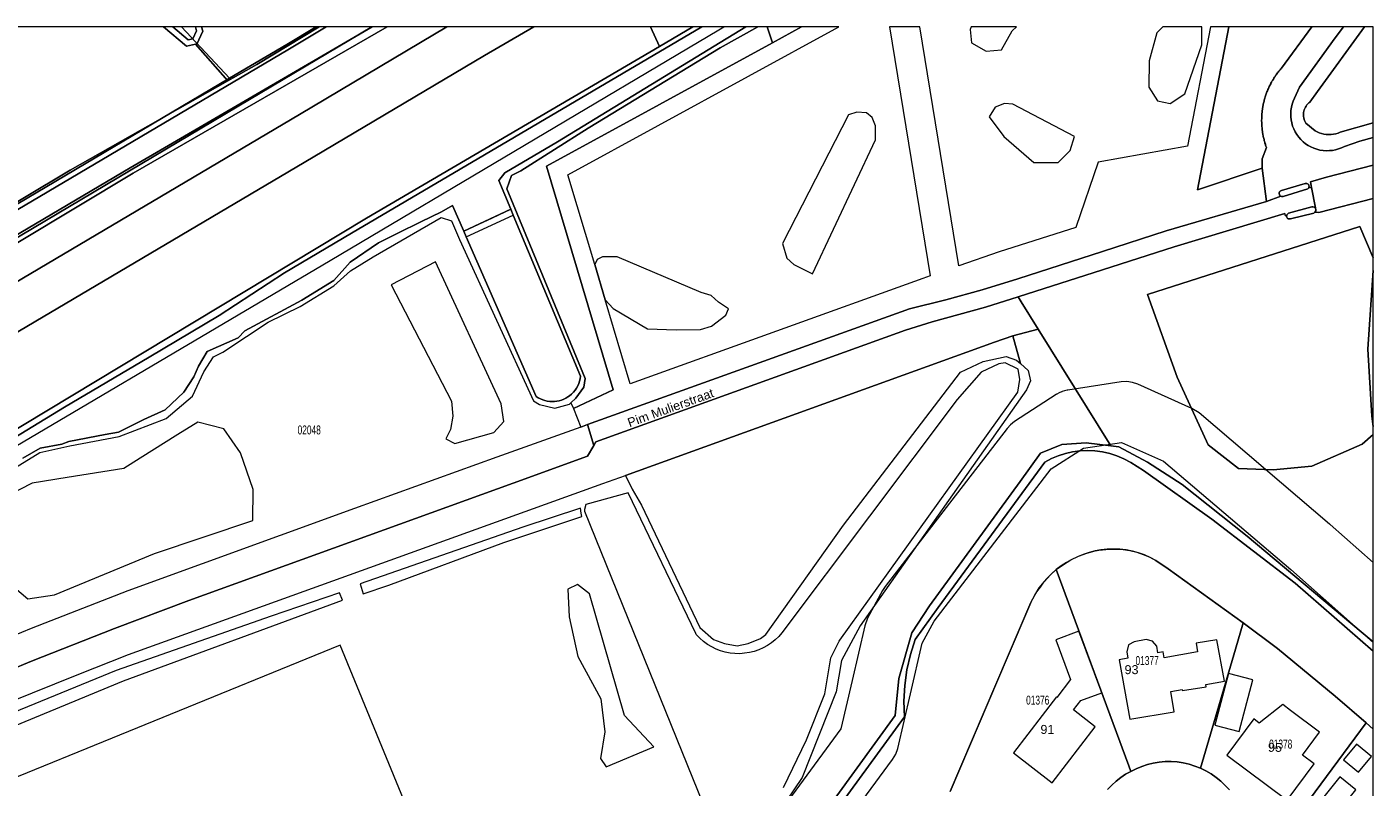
# Model space of a CAD drawing. Header units: metres. Extents: x 172328 to 173045, y 561852 to 562403.
# Tile 18 of 18: x 172820 to 173045, y 562275 to 562403. Entities that reach past the tile are written whole.
import ezdxf
from ezdxf.enums import TextEntityAlignment as Align

# ---------------------------------------------------------------- set-up
doc = ezdxf.new("R2010")
doc.units = ezdxf.units.M
doc.header["$MEASUREMENT"] = 0
for name, color, linetype, lineweight in [('BGT_BTD_bos', 7, 'Continuous', 0), ('BGT_BTD_grasland_agrarisch', 7, 'Continuous', 0), ('BGT_BTD_groenvoorziening', 7, 'Continuous', 0), ('BGT_FTG_functioneelgebied', 7, 'Continuous', 0), ('BGT_NAR_huisnummers', 7, 'Continuous', 0), ('BGT_OBD_brug', 7, 'Continuous', 0), ('BGT_ORL_straatnamen', 7, 'Continuous', 0), ('BGT_OWG_berm', 7, 'Continuous', 0), ('BGT_OWG_verkeerseiland', 7, 'Continuous', 0), ('BGT_OWT_oever_slootkant', 7, 'Continuous', 0), ('BGT_PND_pand', 7, 'Continuous', 0), ('BGT_SHD_walbescherming', 7, 'Continuous', 0), ('BGT_WGD_fietspad', 7, 'Continuous', 0), ('BGT_WGD_rijbaan', 7, 'Continuous', 0), ('BGT_WGD_voetpad', 7, 'Continuous', 0), ('BGT_WTD_waterloop', 7, 'Continuous', 0), ('Lki_G01_perceelgrens', 7, 'Continuous', 0), ('Lki_Z01_perceelnummer', 7, 'Continuous', 0)]:
    doc.layers.add(name, color=color, linetype=linetype, lineweight=lineweight)
doc.styles.add('Style-arial', font='arial.shx')

msp = doc.modelspace()

# ---------------------------------------------------------------- linework, layer by layer
at = {"layer": 'BGT_BTD_bos', "color": 7, "linetype": 'Continuous', "lineweight": 0, "flags": 128}
msp.add_lwpolyline([(172916.98, 562278.74), (172924.95, 562282.1), (172922.5, 562284.73), (172920.05, 562287.35), (172914.18, 562307.71), (172912.19, 562309.24), (172910.59, 562308.45), (172910.82, 562303.83), (172912.24, 562297.21), (172916.12, 562290.09), (172916.75, 562284.61), (172916.06, 562280.11), (172916.98, 562278.74)], close=True, dxfattribs=at)
at = {"layer": 'BGT_BTD_grasland_agrarisch', "color": 7, "linetype": 'Continuous', "lineweight": 0, "flags": 128}
msp.add_lwpolyline([(172765.6, 562341.64), (172827.33, 562378.53), (172853.69, 562393.49), (172848.29, 562399.61), (172846.76, 562399.31), (172842.96, 562402.52), (172679.02, 562402.52)], dxfattribs=at)
msp.add_lwpolyline([(172868.98, 562402.52), (172849.3, 562402.52), (172849.5, 562401.81), (172848.51, 562399.65), (172848.29, 562399.61), (172853.69, 562393.49), (172858.52, 562396.22), (172868.98, 562402.52)], close=True, dxfattribs=at)
at = {"layer": 'BGT_BTD_groenvoorziening', "color": 7, "linetype": 'Continuous', "lineweight": 0, "flags": 128}
for points in [[(172943.94, 562402.52), (172942.35, 562402.52), (172936.05, 562399.02), (172913.97, 562385.6), (172902.69, 562378.44), (172901.18, 562377.68), (172900.39, 562375.41), (172912.7, 562345.62), (172913.5, 562343.69), (172913.26, 562342.24), (172911.92, 562340.39), (172911.08, 562339.64), (172911.54, 562338.7), (172918.18, 562341.8), (172907.02, 562379.23), (172944.82, 562399.88), (172943.94, 562402.52)], [(173021.17, 562402.52), (173018.1, 562402.52), (173014.27, 562382.59), (172999.32, 562379.87), (172995.57, 562368.97), (172982.73, 562364.88), (172975.97, 562362.53), (172969.45, 562402.52), (172964.38, 562402.52), (172971.18, 562360.86), (172969.99, 562360.44), (172921.02, 562342.82), (172916.82, 562356.89), (172915.07, 562362.76), (172910.6, 562377.76), (172955.93, 562402.52), (172949.65, 562402.52), (172944.82, 562399.88), (172907.02, 562379.23), (172918.18, 562341.8), (172911.54, 562338.7), (172912.75, 562335.58), (172913.88, 562335.99), (172967.72, 562355.35), (172973.82, 562356.86), (172979.87, 562358.53), (172985.88, 562360.37), (173000, 562364.94), (173010.65, 562368.4), (173027.47, 562373.33), (173026.75, 562378.92), (173015.93, 562375.25), (173021.17, 562402.52)], [(172949.65, 562402.52), (172943.94, 562402.52), (172944.82, 562399.88), (172949.65, 562402.52)], [(172985.64, 562402.52), (172978.03, 562402.52), (172977.9, 562402.08), (172978.11, 562399.84), (172980.56, 562398.46), (172983.12, 562398.67), (172984.93, 562401.87), (172985.64, 562402.52)], [(173016.66, 562402.52), (173010.12, 562402.52), (173009.1, 562401.55), (173007.82, 562396.86), (173007.8, 562392.42), (173009.2, 562390.15), (173011.33, 562389.73), (173013.78, 562391.32), (173016.66, 562399.52), (173016.66, 562402.52)], [(173035.03, 562402.52), (173021.17, 562402.52), (173015.93, 562375.25), (173026.75, 562378.92), (173026.71, 562380.47), (173027.45, 562382.37), (173027.42, 562382.47), (173027.37, 562382.59), (173027.32, 562382.75), (173027.27, 562382.92), (173027.21, 562383.09), (173027.17, 562383.25), (173027.14, 562383.35), (173027.09, 562383.52), (173027.05, 562383.69), (173027, 562383.87), (173026.96, 562384.04), (173026.93, 562384.21), (173026.89, 562384.38), (173026.87, 562384.48), (173026.84, 562384.66), (173026.81, 562384.83), (173026.79, 562384.99), (173026.78, 562385.1), (173026.75, 562385.26), (173026.74, 562385.36), (173026.72, 562385.53), (173026.71, 562385.7), (173026.7, 562385.8), (173026.68, 562385.98), (173026.67, 562386.15), (173026.66, 562386.33), (173026.66, 562386.5), (173026.66, 562386.6), (173026.65, 562386.77), (173026.65, 562386.95), (173026.66, 562387.13), (173026.66, 562387.3), (173026.67, 562387.49), (173026.68, 562387.66), (173026.69, 562387.84), (173026.7, 562388.03), (173026.72, 562388.2), (173026.74, 562388.38), (173026.76, 562388.55), (173026.78, 562388.73), (173026.81, 562388.91), (173026.84, 562389.08), (173026.87, 562389.24), (173026.9, 562389.42), (173026.93, 562389.59), (173026.97, 562389.77), (173027.01, 562389.95), (173027.06, 562390.12), (173027.1, 562390.28), (173027.15, 562390.46), (173027.2, 562390.63), (173027.25, 562390.8), (173027.3, 562390.98), (173027.36, 562391.14), (173027.42, 562391.31), (173027.48, 562391.48), (173027.54, 562391.65), (173027.61, 562391.81), (173027.67, 562391.96), (173027.71, 562392.06), (173027.78, 562392.22), (173027.85, 562392.38), (173027.93, 562392.54), (173028.01, 562392.71), (173028.09, 562392.86), (173028.16, 562393.01), (173028.21, 562393.1), (173028.3, 562393.26), (173028.37, 562393.4), (173028.43, 562393.49), (173028.52, 562393.64), (173028.61, 562393.8), (173028.7, 562393.94), (173028.8, 562394.09), (173028.9, 562394.24), (173028.99, 562394.38), (173029.09, 562394.53), (173029.2, 562394.67), (173029.31, 562394.82), (173029.42, 562394.96), (173029.53, 562395.1), (173029.64, 562395.24), (173029.75, 562395.37), (173029.87, 562395.51), (173029.96, 562395.62), (173035.03, 562402.52)], [(173045.29, 562379.37), (173045.29, 562384.01), (173043.07, 562383.4), (173040.51, 562382.54), (173040.03, 562382.31), (173039.53, 562382.12), (173039.02, 562381.97), (173038.5, 562381.87), (173037.98, 562381.82), (173037.45, 562381.81), (173036.92, 562381.84), (173036.4, 562381.93), (173035.88, 562382.05), (173035.38, 562382.23), (173034.9, 562382.44), (173034.43, 562382.7), (173033.99, 562382.99), (173033.58, 562383.32), (173033.2, 562383.69), (173032.85, 562384.09), (173032.54, 562384.52), (173032.26, 562384.97), (173032.03, 562385.45), (173031.84, 562385.94), (173031.69, 562386.45), (173031.58, 562386.97), (173031.53, 562387.49), (173031.52, 562388.02), (173031.55, 562388.55), (173031.63, 562389.08), (173031.75, 562389.59), (173031.92, 562390.09), (173032.14, 562390.58), (173032.98, 562392.44), (173038.96, 562400.69), (173040.37, 562402.52), (173035.03, 562402.52), (173029.96, 562395.62), (173029.87, 562395.51), (173029.75, 562395.37), (173029.64, 562395.24), (173029.53, 562395.1), (173029.42, 562394.96), (173029.31, 562394.82), (173029.2, 562394.67), (173029.09, 562394.53), (173028.99, 562394.38), (173028.9, 562394.24), (173028.8, 562394.09), (173028.7, 562393.94), (173028.61, 562393.8), (173028.52, 562393.64), (173028.43, 562393.49), (173028.37, 562393.4), (173028.3, 562393.26), (173028.21, 562393.1), (173028.16, 562393.01), (173028.09, 562392.86), (173028.01, 562392.71), (173027.93, 562392.54), (173027.85, 562392.38), (173027.78, 562392.22), (173027.71, 562392.06), (173027.67, 562391.96), (173027.61, 562391.81), (173027.54, 562391.65), (173027.48, 562391.48), (173027.42, 562391.31), (173027.36, 562391.14), (173027.3, 562390.98), (173027.25, 562390.8), (173027.2, 562390.63), (173027.15, 562390.46), (173027.1, 562390.28), (173027.06, 562390.12), (173027.01, 562389.95), (173026.97, 562389.77), (173026.93, 562389.59), (173026.9, 562389.42), (173026.87, 562389.24), (173026.84, 562389.08), (173026.81, 562388.91), (173026.78, 562388.73), (173026.76, 562388.55), (173026.74, 562388.38), (173026.72, 562388.2), (173026.7, 562388.03), (173026.69, 562387.84), (173026.68, 562387.66), (173026.67, 562387.49), (173026.66, 562387.3), (173026.66, 562387.13), (173026.65, 562386.95), (173026.65, 562386.77), (173026.66, 562386.6), (173026.66, 562386.5), (173026.66, 562386.33), (173026.67, 562386.15), (173026.68, 562385.98), (173026.7, 562385.8), (173026.71, 562385.7), (173026.72, 562385.53), (173026.74, 562385.36), (173026.75, 562385.26), (173026.78, 562385.1), (173026.79, 562384.99), (173026.81, 562384.83), (173026.84, 562384.66), (173026.87, 562384.48), (173026.89, 562384.38), (173026.93, 562384.21), (173026.96, 562384.04), (173027, 562383.87), (173027.05, 562383.69), (173027.09, 562383.52), (173027.14, 562383.35), (173027.17, 562383.25), (173027.21, 562383.09), (173027.27, 562382.92), (173027.32, 562382.75), (173027.37, 562382.59), (173027.42, 562382.47), (173027.45, 562382.37), (173026.71, 562380.47), (173026.75, 562378.92), (173027.47, 562373.33), (173029.86, 562374.2), (173029.75, 562374.28), (173029.66, 562374.39), (173029.61, 562374.51), (173029.58, 562374.65), (173029.6, 562374.79), (173029.65, 562374.92), (173029.73, 562375.03), (173029.84, 562375.11), (173029.96, 562375.17), (173033.94, 562376.33), (173034.07, 562376.35), (173034.2, 562376.34), (173034.33, 562376.29), (173034.43, 562376.21), (173034.52, 562376.11), (173034.57, 562375.99), (173034.59, 562375.86), (173034.57, 562375.72), (173034.52, 562375.6), (173034.97, 562375.68), (173034.85, 562376.63), (173037.49, 562377.39), (173045.29, 562379.37)], [(172988.55, 562379.82), (172992.59, 562379.82), (172994.62, 562381.85), (172995.34, 562384.18), (172985.03, 562389.62), (172983.65, 562389.73), (172982.05, 562389.09), (172981.09, 562387.49), (172983.54, 562384.19), (172988.55, 562379.82)], [(172951.49, 562361.19), (172962.04, 562383.66), (172962.04, 562386), (172961.5, 562387.38), (172960.55, 562388.13), (172958.95, 562388.24), (172957.56, 562387.81), (172946.49, 562366.3), (172947.24, 562363.85), (172948.41, 562362.79), (172951.49, 562361.19)], [(173045.29, 562299.66), (173045.29, 562334.33), (173043.48, 562332.71), (173035.02, 562329.04), (173028.6, 562328.43), (173022.79, 562328.63), (173017.69, 562332.61), (173012.49, 562343.92), (173007.54, 562357.78), (173043.07, 562369.11), (173045.29, 562363.9), (173045.29, 562373.84), (173036.23, 562371.49), (173035.57, 562371.52), (173035.47, 562371.45), (173035.36, 562371.37), (173031.46, 562370.42), (173031.34, 562370.39), (173031.22, 562370.39), (173031.1, 562370.43), (173031, 562370.49), (173030.91, 562370.58), (173030.86, 562370.69), (173030.83, 562370.84), (173030.84, 562370.98), (173030.61, 562370.97), (173030.51, 562371.29), (173011.99, 562365.72), (173000, 562361.89), (172985.91, 562357.38), (172986.43, 562356.55), (172989.28, 562351.96), (173001.43, 562332.42), (173002.75, 562332.25), (173007.57, 562329.7), (173013.33, 562325.99), (173024.24, 562317.35), (173043.31, 562301.33), (173045.29, 562299.66)], [(173045.29, 562361.76), (173045.29, 562363.9), (173043.07, 562369.11), (173007.54, 562357.78), (173012.49, 562343.92), (173017.69, 562332.61), (173022.79, 562328.63), (173028.6, 562328.43), (173035.02, 562329.04), (173043.48, 562332.71), (173045.29, 562334.33), (173045.29, 562335.65), (173045.11, 562337.4), (173044.4, 562348.62), (173045.29, 562361.76)], [(172891.67, 562332.84), (172898.17, 562334.66), (172899.88, 562336.49), (172899.43, 562339.45), (172888.43, 562363.23), (172881.02, 562359.35), (172891.11, 562339.91), (172891.33, 562337.4), (172890.93, 562335.17), (172890.14, 562333.63), (172891.67, 562332.84)], [(172916.82, 562356.89), (172918.17, 562355.44), (172923.92, 562352.03), (172928.71, 562351.82), (172932.75, 562351.93), (172934.61, 562352.46), (172937.02, 562354.32), (172937.44, 562355.34), (172935.79, 562356.47), (172934.57, 562357.58), (172932.87, 562358.12), (172918.81, 562364.07), (172916.36, 562364.07), (172915.51, 562363.64), (172915.07, 562362.76), (172916.82, 562356.89)], [(173045.29, 562335.65), (173045.29, 562361.76), (173044.4, 562348.62), (173045.11, 562337.4), (173045.29, 562335.65)], [(172921.32, 562325.21), (172922.89, 562322.54), (172932.68, 562302.05), (172934.97, 562300.07), (172936.78, 562299.35), (172938.88, 562299.01), (172940.72, 562299.4), (172942.8, 562300.22), (172943.7, 562300.89), (172956.68, 562319.19), (172976.25, 562344.79), (172980.06, 562346.55), (172983.93, 562347.4), (172985.63, 562346.78), (172986.33, 562346.19), (172985.03, 562350.87), (172981.96, 562349.77), (172920.23, 562327.5), (172921.32, 562325.21)], [(172817.3, 562309.33), (172820.21, 562306.82), (172824.71, 562307.51), (172841.41, 562314.41), (172857.88, 562319.94), (172857.94, 562325.13), (172855.83, 562331.29), (172853.03, 562335.28), (172848.7, 562336.42), (172845.34, 562334.31), (172839.05, 562330.36), (172836.3, 562328.64), (172826.82, 562327.12), (172820.94, 562326.19), (172814.85, 562323.08), (172814.22, 562315.38), (172817.3, 562309.33)], [(172912.72, 562322), (172903.03, 562318.83), (172875.81, 562309.37), (172876.35, 562307.71), (172880.61, 562309.15), (172899.85, 562316.26), (172912.91, 562320.63), (172912.83, 562321.2), (172912.72, 562322)], [(172797.77, 562277.25), (172836.25, 562293.12), (172872.87, 562306.63), (172872.37, 562307.87), (172860.96, 562303.92), (172835.03, 562294.83), (172815.52, 562286.88), (172807.26, 562283.61), (172796.92, 562279.16), (172797.77, 562277.25)]]:
    msp.add_lwpolyline(points, close=True, dxfattribs=at)
for points in [[(172817.29, 562289.61), (172828.49, 562294.13), (172837.08, 562297.51), (172916.43, 562326.13), (172920.23, 562327.5), (172981.96, 562349.77), (172985.03, 562350.87), (172989.28, 562351.96), (172986.43, 562356.55), (172985.91, 562357.38), (172980.46, 562355.64), (172975.98, 562354.44), (172971.51, 562353.16), (172967.07, 562351.81), (172915.26, 562333.11), (172914.9, 562332.48), (172914.9, 562332.48), (172913.85, 562330.7), (172901.43, 562326.17), (172847.16, 562306.55), (172834.74, 562301.91), (172820.84, 562296.41), (172809.56, 562291.75)], [(172906.76, 562206.72), (172965.35, 562287.33), (172965.94, 562293.52), (172968.12, 562301.15), (172971.08, 562305.65), (172986.24, 562326.48), (172989.67, 562331.19), (172993.24, 562332.67), (172997.31, 562332.96), (173001.43, 562332.42), (172989.28, 562351.96), (172985.03, 562350.87), (172986.33, 562346.19), (172987.58, 562345.06), (172987.97, 562343.3), (172987.29, 562341.8), (172959.51, 562302.31), (172956.38, 562296.51), (172955.47, 562291.27), (172949.8, 562276.95), (172945.8, 562271.09)]]:
    msp.add_lwpolyline(points, dxfattribs=at)
at = {"layer": 'BGT_FTG_functioneelgebied', "color": 7, "linetype": 'Continuous', "lineweight": 0, "flags": 128}
msp.add_lwpolyline([(172949.84, 562259.49), (172964.92, 562279.99), (172965.43, 562280.86), (172965.76, 562281.82), (172967.88, 562290.95), (172969.84, 562299.42), (172971.84, 562303.1), (172991.45, 562328.57), (172996.82, 562332.05), (173003.2, 562333.02), (173010.24, 562329.87), (173031.51, 562311.76), (173045.29, 562299.54), (173045.29, 562312.9), (173045.29, 562312.9), (173038.11, 562319.28), (173038.03, 562319.34), (173016.18, 562337.94), (173014.98, 562338.7), (173005.95, 562342.75), (173005.05, 562343.05), (173004.1, 562343.18), (173003.15, 562343.13), (172994.25, 562341.78), (172994.17, 562341.76), (172994.09, 562341.75), (172993.69, 562341.64), (172993.3, 562341.54), (172993.23, 562341.5), (172993.14, 562341.48), (172992.78, 562341.29), (172992.41, 562341.11), (172992.35, 562341.07), (172992.27, 562341.03), (172985.29, 562336.49), (172984.62, 562335.97), (172984.05, 562335.34), (172963.68, 562308.89), (172963.24, 562308.22), (172960.73, 562303.59), (172960.25, 562302.33), (172958.14, 562293.21), (172956.25, 562285.08), (172941.78, 562265.41)], dxfattribs=at)
at = {"layer": 'BGT_OBD_brug', "color": 40, "linetype": 'Continuous', "lineweight": 0, "flags": 128}
msp.add_lwpolyline([(172893.59, 562367.38), (172901.45, 562371.05), (172901.04, 562372.05), (172893.17, 562368.35), (172893.59, 562367.38)], close=True, dxfattribs=at)
at = {"layer": 'BGT_OWG_berm', "color": 7, "linetype": 'Continuous', "lineweight": 0, "flags": 128}
for points in [[(172890.36, 562402.52), (172880.36, 562402.52), (172837.86, 562378.06), (172790.14, 562349.37), (172749.06, 562324.68), (172692.83, 562291.75), (172623.94, 562250.93), (172626.99, 562246.22), (172730.09, 562307.43), (172815.19, 562358.06), (172865.69, 562387.85), (172890.36, 562402.52)], [(172924.42, 562402.52), (172904.88, 562402.52), (172896.66, 562397.74), (172866.45, 562379.85), (172818.83, 562351.69), (172679.75, 562269.04), (172634.07, 562241.95), (172640.76, 562229.47), (172642.1, 562230.26), (172721.82, 562278.37), (172762.72, 562303.05), (172764.44, 562304.09), (172770.01, 562307.25), (172770.41, 562307.39), (172771.02, 562307.6), (172793.14, 562320.17), (172819.35, 562335.82), (172876.9, 562370.5), (172925.93, 562399.26), (172924.42, 562402.52)], [(172931.5, 562402.52), (172924.42, 562402.52), (172925.93, 562399.26), (172931.5, 562402.52)]]:
    msp.add_lwpolyline(points, close=True, dxfattribs=at)
at = {"layer": 'BGT_OWG_verkeerseiland', "color": 7, "linetype": 'Continuous', "lineweight": 0, "flags": 128}
for points in [[(173029.86, 562374.2), (173029.99, 562374.15), (173030.13, 562374.13), (173030.26, 562374.15), (173034.37, 562375.44), (173034.52, 562375.6), (173034.57, 562375.72), (173034.59, 562375.86), (173034.57, 562375.99), (173034.52, 562376.11), (173034.43, 562376.21), (173034.33, 562376.29), (173034.2, 562376.34), (173034.07, 562376.35), (173033.94, 562376.33), (173029.96, 562375.17), (173029.84, 562375.11), (173029.73, 562375.03), (173029.65, 562374.92), (173029.6, 562374.79), (173029.58, 562374.65), (173029.61, 562374.51), (173029.66, 562374.39), (173029.75, 562374.28), (173029.86, 562374.2)], [(173035.64, 562372.26), (173035.42, 562372.38), (173035.19, 562372.45), (173035.05, 562372.44), (173031.16, 562371.35), (173030.97, 562371.22), (173030.89, 562371.11), (173030.84, 562370.98), (173030.83, 562370.84), (173030.86, 562370.69), (173030.91, 562370.58), (173031, 562370.49), (173031.1, 562370.43), (173031.22, 562370.39), (173031.34, 562370.39), (173031.46, 562370.42), (173035.36, 562371.37), (173035.47, 562371.45), (173035.57, 562371.52), (173035.69, 562371.75), (173035.7, 562371.88), (173035.7, 562371.99), (173035.65, 562372.13), (173035.64, 562372.26)]]:
    msp.add_lwpolyline(points, close=True, dxfattribs=at)
at = {"layer": 'BGT_OWT_oever_slootkant', "color": 7, "linetype": 'Continuous', "lineweight": 0, "flags": 128}
for points in [[(172566.21, 562217.39), (172617.72, 562247.25), (172623.94, 562250.93), (172692.83, 562291.75), (172749.06, 562324.68), (172790.14, 562349.37), (172837.86, 562378.06), (172880.36, 562402.52), (172880.36, 562402.52), (172877.86, 562402.52), (172837.36, 562378.96), (172779.43, 562344.7), (172737.1, 562319.71), (172665.09, 562276.88), (172617.38, 562248.29), (172567.44, 562218.81)], [(172588.7, 562235.5), (172673.54, 562286.02), (172727.88, 562317.93), (172735.62, 562322.75), (172750.81, 562332.2), (172778.27, 562348.14), (172863.73, 562398.71), (172870.16, 562402.52), (172868.98, 562402.52), (172858.52, 562396.22), (172853.69, 562393.49), (172827.33, 562378.53), (172765.6, 562341.64), (172747.73, 562331.35), (172696.94, 562300.8), (172651.49, 562274.16), (172614.56, 562251.98), (172571.03, 562226.5)], [(172812.58, 562325.44), (172822.23, 562331.3), (172827.29, 562332.46), (172835.54, 562334), (172843.37, 562337), (172847.77, 562340.74), (172849.69, 562344.81), (172851.28, 562347.32), (172852.88, 562348.1), (172856.82, 562350.71), (172860.44, 562353.11), (172865.77, 562355.76), (172871.44, 562359.21), (172874.24, 562361.69), (172878.02, 562364.04), (172889.39, 562370.62), (172891.11, 562370.1), (172892.48, 562366.94), (172904.81, 562339.95), (172905.85, 562339.37), (172908.4, 562338.77), (172910.84, 562339.42), (172911.08, 562339.64), (172911.92, 562340.39), (172913.26, 562342.24), (172913.5, 562343.69), (172912.7, 562345.62), (172900.39, 562375.41), (172901.18, 562377.68), (172902.69, 562378.44), (172913.97, 562385.6), (172936.05, 562399.02), (172942.35, 562402.52), (172942.35, 562402.52), (172940.38, 562402.52), (172908.86, 562383.31), (172900.05, 562378.09), (172899.05, 562376.81), (172901.04, 562372.05), (172901.45, 562371.05), (172912.7, 562344.09), (172912.64, 562343.67), (172912.54, 562343.26), (172912.4, 562342.85), (172912.23, 562342.46), (172912.02, 562342.09), (172911.78, 562341.74), (172911.5, 562341.4), (172911.21, 562341.1), (172910.88, 562340.83), (172910.6, 562340.63), (172910.26, 562340.42), (172909.9, 562340.24), (172909.52, 562340.1), (172909.14, 562339.99), (172908.74, 562339.91), (172908.34, 562339.86), (172907.94, 562339.85), (172907.54, 562339.87), (172907.14, 562339.92), (172906.75, 562340.01), (172906.37, 562340.13), (172906, 562340.29), (172905.64, 562340.47), (172905.3, 562340.69), (172893.59, 562367.38), (172893.17, 562368.35), (172891.28, 562372.64), (172889.42, 562371.57), (172885.99, 562369.89), (172882.13, 562368), (172878.89, 562366.41), (172874.17, 562363.14), (172871.43, 562360.12), (172866.07, 562356.79), (172856.53, 562351.66), (172855.43, 562350.53), (172850.22, 562348.2), (172848.81, 562345.78), (172848.01, 562343.96), (172846.31, 562341.43), (172843.22, 562338.49), (172839.67, 562336.85), (172835.4, 562334.72), (172833.15, 562334.36), (172827.09, 562333.14), (172825.94, 562332.72), (172822.3, 562332.04), (172819.42, 562330.38)], [(172869.01, 562153), (172966.88, 562287.13), (172966.81, 562289.75), (172966.95, 562292.37), (172967.31, 562294.98), (172967.88, 562297.54), (172968.67, 562300.04), (172972.53, 562305.41), (172990.37, 562329.72), (172991.47, 562330.3), (172992.62, 562330.78), (172993.81, 562331.16), (172995.03, 562331.44), (172996.27, 562331.6), (172997.52, 562331.66), (172998.76, 562331.6), (173000, 562331.44), (173001.24, 562331.16), (173002.45, 562330.78), (173003.62, 562330.28), (173004.74, 562329.68), (173006.86, 562328.32), (173018.33, 562320.18), (173032.28, 562309.44), (173045.29, 562298.1), (173045.29, 562298.1), (173045.29, 562299.66), (173043.31, 562301.33), (173024.24, 562317.35), (173013.33, 562325.99), (173007.57, 562329.7), (173002.75, 562332.25), (173001.43, 562332.42), (172997.31, 562332.96), (172993.24, 562332.67), (172989.67, 562331.19), (172986.24, 562326.48), (172971.08, 562305.65), (172968.12, 562301.15), (172965.94, 562293.52), (172965.35, 562287.33), (172906.76, 562206.72)]]:
    msp.add_lwpolyline(points, dxfattribs=at)
for points in [[(172931.5, 562402.52), (172925.93, 562399.26), (172876.9, 562370.5), (172819.35, 562335.82), (172793.14, 562320.17), (172771.02, 562307.6), (172770.41, 562307.39), (172770.79, 562306.83), (172770.91, 562306.62), (172772.85, 562307.17), (172776.7, 562309.23), (172780.4, 562311.45), (172788.2, 562315.71), (172793.39, 562319.03), (172803.13, 562324.76), (172826.39, 562338.93), (172840.52, 562347.29), (172852.26, 562354.24), (172863.17, 562361.4), (172874.37, 562368.02), (172932.98, 562402.52), (172931.5, 562402.52)], [(172844.51, 562402.52), (172842.96, 562402.52), (172846.76, 562399.31), (172848.29, 562399.61), (172848.51, 562399.65), (172849.5, 562401.81), (172849.3, 562402.52), (172848.26, 562402.52), (172848.44, 562401.89), (172847.82, 562400.53), (172847.04, 562400.38), (172844.51, 562402.52)], [(173045.29, 562384.01), (173045.29, 562386.5), (173039.8, 562384.9), (173039.43, 562384.75), (173039.05, 562384.64), (173038.66, 562384.56), (173038.26, 562384.52), (173037.86, 562384.5), (173037.46, 562384.53), (173037.07, 562384.59), (173036.68, 562384.68), (173036.3, 562384.8), (173035.93, 562384.96), (173035.58, 562385.15), (173034.04, 562386.43), (173033.92, 562386.63), (173033.83, 562386.84), (173033.75, 562387.06), (173033.7, 562387.29), (173033.66, 562387.51), (173033.64, 562387.74), (173033.65, 562387.98), (173033.67, 562388.21), (173033.71, 562388.44), (173033.78, 562388.66), (173033.86, 562388.88), (173033.96, 562389.09), (173034.08, 562389.29), (173034.21, 562389.47), (173034.36, 562389.65), (173034.53, 562389.81), (173034.71, 562389.96), (173035.99, 562391.72), (173043.86, 562402.52), (173040.37, 562402.52), (173038.96, 562400.69), (173032.98, 562392.44), (173032.14, 562390.58), (173031.92, 562390.09), (173031.75, 562389.59), (173031.63, 562389.08), (173031.55, 562388.55), (173031.52, 562388.02), (173031.53, 562387.49), (173031.58, 562386.97), (173031.69, 562386.45), (173031.84, 562385.94), (173032.03, 562385.45), (173032.26, 562384.97), (173032.54, 562384.52), (173032.85, 562384.09), (173033.2, 562383.69), (173033.58, 562383.32), (173033.99, 562382.99), (173034.43, 562382.7), (173034.9, 562382.44), (173035.38, 562382.23), (173035.88, 562382.05), (173036.4, 562381.93), (173036.92, 562381.84), (173037.45, 562381.81), (173037.98, 562381.82), (173038.5, 562381.87), (173039.02, 562381.97), (173039.53, 562382.12), (173040.03, 562382.31), (173040.51, 562382.54), (173043.07, 562383.4), (173045.29, 562384.01)]]:
    msp.add_lwpolyline(points, close=True, dxfattribs=at)
at = {"layer": 'BGT_PND_pand', "color": 12, "linetype": 'Continuous', "lineweight": 0, "flags": 128}
for points in [[(172992.41, 562290.36), (172992.33, 562290.43), (172985.14, 562281.06), (172991.62, 562276.08), (172998.82, 562285.43), (172995.17, 562288.26), (172996.4, 562289.84), (172999.9, 562291.11), (172996.08, 562301.42), (172992.24, 562300.01), (172994.69, 562293.33), (172992.41, 562290.36)], [(173011.45, 562291.35), (173013.36, 562291.66), (173013.39, 562291.49), (173017.35, 562292.14), (173017.29, 562292.51), (173020.46, 562293.06), (173019.18, 562300.01), (173015.67, 562299.42), (173015.92, 562297.98), (173010.37, 562296.98), (173010.19, 562297.98), (173009.29, 562297.82), (173009.1, 562298.9), (173008.4, 562299.77), (173007.34, 562300.05), (173005.33, 562299.68), (173004.38, 562299.13), (173004.09, 562297.99), (173004.29, 562296.91), (173002.8, 562296.64), (173004.61, 562286.7), (173012, 562287.95), (173011.45, 562291.35)], [(173022.88, 562284.64), (173025.19, 562293.28), (173021.12, 562294.36), (173018.81, 562285.72), (173022.88, 562284.64)], [(173033.47, 562280.7), (173036.35, 562284.56), (173031.48, 562288.19), (173030.19, 562289.15), (173026.26, 562286.07), (173025.33, 562286.77), (173020.81, 562280.7), (173030.91, 562273.17), (173035.43, 562279.23), (173033.47, 562280.7)], [(173042.85, 562277.83), (173045.04, 562280.45), (173042.51, 562282.56), (173040.32, 562279.94), (173042.85, 562277.83)], [(173036.68, 562258.16), (173042.7, 562265.67), (173040.02, 562267.83), (173042.17, 562270.5), (173040.16, 562272.12), (173042.4, 562274.92), (173039.73, 562277.07), (173033.68, 562269.5), (173036.23, 562267.46), (173034.94, 562265.85), (173031.88, 562262.02), (173036.68, 562258.16)]]:
    msp.add_lwpolyline(points, close=True, dxfattribs=at)
msp.add_lwpolyline([(172818.21, 562221.07), (172821.33, 562213.34), (172829.3, 562216.55), (172828.44, 562218.68), (172836.42, 562221.9), (172833.73, 562228.59), (172838.29, 562230.4), (172836.08, 562235.98), (172836.68, 562236.22), (172834.8, 562240.96), (172838.47, 562242.45), (172887.62, 562262.32), (172872.5, 562299.09), (172810.09, 562273.69)], dxfattribs=at)
at = {"layer": 'BGT_SHD_walbescherming', "color": 7, "linetype": 'Continuous', "lineweight": 0, "flags": 128}
msp.add_lwpolyline([(173045.29, 562298.1), (173032.28, 562309.44), (173018.33, 562320.18), (173006.86, 562328.32), (173004.74, 562329.68), (173003.62, 562330.28), (173002.45, 562330.78), (173001.24, 562331.16), (173000, 562331.44), (172998.76, 562331.6), (172997.52, 562331.66), (172996.27, 562331.6), (172995.03, 562331.44), (172993.81, 562331.16)], dxfattribs=at)
at = {"layer": 'BGT_WGD_fietspad', "color": 7, "linetype": 'Continuous', "lineweight": 0, "flags": 128}
msp.add_lwpolyline([(173027.47, 562373.33), (173010.65, 562368.4), (173000, 562364.94), (172985.88, 562360.37), (172979.87, 562358.53), (172973.82, 562356.86), (172967.72, 562355.35), (172913.88, 562335.99), (172914.9, 562332.48), (172915.26, 562333.11), (172967.07, 562351.81), (172971.51, 562353.16), (172975.98, 562354.44), (172980.46, 562355.64), (172985.91, 562357.38), (173000, 562361.89), (173011.99, 562365.72), (173030.51, 562371.29), (173030.61, 562370.97), (173030.84, 562370.98), (173030.89, 562371.11), (173030.97, 562371.22), (173031.16, 562371.35), (173035.05, 562372.44), (173035.19, 562372.45), (173035.42, 562372.38), (173035.64, 562372.26), (173034.97, 562375.68), (173034.52, 562375.6), (173034.37, 562375.44), (173030.26, 562374.15), (173030.13, 562374.13), (173029.99, 562374.15), (173029.86, 562374.2), (173027.47, 562373.33)], close=True, dxfattribs=at)
at = {"layer": 'BGT_WGD_rijbaan', "color": 7, "linetype": 'Continuous', "lineweight": 0, "flags": 128}
for points in [[(172586.02, 562213.45), (172634.07, 562241.95), (172679.75, 562269.04), (172818.83, 562351.69), (172866.45, 562379.85), (172896.66, 562397.74), (172904.88, 562402.52), (172904.88, 562402.52), (172890.36, 562402.52), (172865.69, 562387.85), (172815.19, 562358.06), (172730.09, 562307.43), (172626.99, 562246.22), (172615.06, 562239.14), (172512.06, 562178.02)], [(172809.56, 562291.75), (172820.84, 562296.41), (172834.74, 562301.91), (172847.16, 562306.55), (172901.43, 562326.17), (172913.85, 562330.7), (172914.9, 562332.48), (172913.88, 562335.99), (172912.75, 562335.58), (172898.71, 562330.53), (172874.9, 562321.97), (172836.98, 562308.21), (172820.79, 562301.88), (172804.57, 562295.18)]]:
    msp.add_lwpolyline(points, dxfattribs=at)
msp.add_lwpolyline([(173045.29, 562373.84), (173045.29, 562379.37), (173037.49, 562377.39), (173034.85, 562376.63), (173034.97, 562375.68), (173035.64, 562372.26), (173035.65, 562372.13), (173035.7, 562371.99), (173035.7, 562371.88), (173035.69, 562371.75), (173035.57, 562371.52), (173036.23, 562371.49), (173045.29, 562373.84)], close=True, dxfattribs=at)
at = {"layer": 'BGT_WGD_voetpad', "color": 7, "linetype": 'Continuous', "lineweight": 0, "flags": 128}
msp.add_lwpolyline([(172893.59, 562367.38), (172901.45, 562371.05), (172901.04, 562372.05), (172893.17, 562368.35), (172893.59, 562367.38)], close=True, dxfattribs=at)
at = {"layer": 'BGT_WTD_waterloop', "color": 7, "linetype": 'Continuous', "lineweight": 0, "flags": 128}
for points in [[(172567.44, 562218.81), (172617.38, 562248.29), (172665.09, 562276.88), (172737.1, 562319.71), (172779.43, 562344.7), (172837.36, 562378.96), (172877.86, 562402.52), (172877.86, 562402.52), (172870.16, 562402.52), (172863.73, 562398.71), (172778.27, 562348.14), (172750.81, 562332.2), (172735.62, 562322.75), (172727.88, 562317.93), (172673.54, 562286.02), (172588.7, 562235.5)], [(172819.42, 562330.38), (172822.3, 562332.04), (172825.94, 562332.72), (172827.09, 562333.14), (172833.15, 562334.36), (172835.4, 562334.72), (172839.67, 562336.85), (172843.22, 562338.49), (172846.31, 562341.43), (172848.01, 562343.96), (172848.81, 562345.78), (172850.22, 562348.2), (172855.43, 562350.53), (172856.53, 562351.66), (172866.07, 562356.79), (172871.43, 562360.12), (172874.17, 562363.14), (172878.89, 562366.41), (172882.13, 562368), (172885.99, 562369.89), (172889.42, 562371.57), (172891.28, 562372.64), (172893.17, 562368.35), (172896.53, 562369.93), (172897, 562370.15), (172901.04, 562372.05), (172899.05, 562376.81), (172900.05, 562378.09), (172908.86, 562383.31), (172940.38, 562402.52), (172940.38, 562402.52), (172932.98, 562402.52), (172874.37, 562368.02), (172863.17, 562361.4), (172852.26, 562354.24), (172840.52, 562347.29), (172826.39, 562338.93), (172803.13, 562324.76)], [(172946.68, 562275.3), (172950.5, 562283.25), (172953.55, 562290.95), (172954.55, 562296.96), (172955.98, 562299.79), (172956.07, 562299.94), (172985.86, 562341.4), (172986.2, 562343.53), (172985.9, 562345.29), (172983.73, 562346.31), (172982.69, 562346.17), (172979.75, 562344.77), (172975.69, 562340.19), (172946.4, 562301.18), (172945.87, 562300.57), (172945.28, 562300), (172944.65, 562299.49), (172943.97, 562299.04), (172943.26, 562298.64), (172942.52, 562298.31), (172941.75, 562298.05), (172940.96, 562297.85), (172940.15, 562297.73), (172939.34, 562297.67), (172938.53, 562297.69), (172937.72, 562297.77), (172936.92, 562297.93), (172936.14, 562298.15), (172935.38, 562298.45), (172934.65, 562298.8), (172933.95, 562299.22), (172933.3, 562299.7), (172932.68, 562300.24), (172932.18, 562300.76), (172932.07, 562300.89), (172931.98, 562301.04), (172920.66, 562324.59), (172913.61, 562322.63), (172913.39, 562321.8), (172913.38, 562321.52), (172934.15, 562270.13)], [(172974.52, 562274.64), (172988.05, 562306.23), (172988.7, 562307.47), (172989.45, 562308.66), (172990.31, 562309.77), (172991.26, 562310.81), (172992.3, 562311.75), (172993.48, 562312.61), (172994.72, 562313.35), (172996.03, 562313.98), (172997.4, 562314.48), (172998.8, 562314.85), (172999.77, 562315.02), (173000, 562315.06), (173001.16, 562315.17), (173002.32, 562315.18), (173003.48, 562315.09), (173004.62, 562314.91), (173005.75, 562314.64), (173006.85, 562314.27), (173007.92, 562313.82), (173008.95, 562313.28), (173011, 562311.89), (173023.58, 562302.82), (173029.3, 562298.55), (173038.95, 562290.54), (173044.16, 562286.09), (173045.29, 562285.06), (173045.29, 562285.06), (173045.29, 562298.1), (173032.28, 562309.44), (173018.33, 562320.18), (173006.86, 562328.32), (173004.74, 562329.68), (173003.62, 562330.28), (173002.45, 562330.78), (173001.24, 562331.16), (173000, 562331.44), (172998.76, 562331.6), (172997.52, 562331.66), (172996.27, 562331.6), (172995.03, 562331.44), (172993.81, 562331.16), (172992.62, 562330.78), (172991.47, 562330.3), (172990.37, 562329.72), (172972.53, 562305.41), (172968.67, 562300.04), (172967.88, 562297.54), (172967.31, 562294.98), (172966.95, 562292.37), (172966.81, 562289.75), (172966.88, 562287.13), (172869.01, 562153)]]:
    msp.add_lwpolyline(points, dxfattribs=at)
for points in [[(172848.26, 562402.52), (172844.51, 562402.52), (172847.04, 562400.38), (172847.82, 562400.53), (172848.44, 562401.89), (172848.26, 562402.52)], [(173045.29, 562386.5), (173045.29, 562402.52), (173043.86, 562402.52), (173035.99, 562391.72), (173034.71, 562389.96), (173034.53, 562389.81), (173034.36, 562389.65), (173034.21, 562389.47), (173034.08, 562389.29), (173033.96, 562389.09), (173033.86, 562388.88), (173033.78, 562388.66), (173033.71, 562388.44), (173033.67, 562388.21), (173033.65, 562387.98), (173033.64, 562387.74), (173033.66, 562387.51), (173033.7, 562387.29), (173033.75, 562387.06), (173033.83, 562386.84), (173033.92, 562386.63), (173034.04, 562386.43), (173035.58, 562385.15), (173035.93, 562384.96), (173036.3, 562384.8), (173036.68, 562384.68), (173037.07, 562384.59), (173037.46, 562384.53), (173037.86, 562384.5), (173038.26, 562384.52), (173038.66, 562384.56), (173039.05, 562384.64), (173039.43, 562384.75), (173039.8, 562384.9), (173045.29, 562386.5)], [(172901.04, 562372.05), (172897, 562370.15), (172896.53, 562369.93), (172893.17, 562368.35), (172893.59, 562367.38), (172905.3, 562340.69), (172905.64, 562340.47), (172906, 562340.29), (172906.37, 562340.13), (172906.75, 562340.01), (172907.14, 562339.92), (172907.54, 562339.87), (172907.94, 562339.85), (172908.34, 562339.86), (172908.74, 562339.91), (172909.14, 562339.99), (172909.52, 562340.1), (172909.9, 562340.24), (172910.26, 562340.42), (172910.6, 562340.63), (172910.88, 562340.83), (172911.21, 562341.1), (172911.5, 562341.4), (172911.78, 562341.74), (172912.02, 562342.09), (172912.23, 562342.46), (172912.4, 562342.85), (172912.54, 562343.26), (172912.64, 562343.67), (172912.7, 562344.09), (172901.45, 562371.05), (172901.04, 562372.05)]]:
    msp.add_lwpolyline(points, close=True, dxfattribs=at)
at = {"layer": 'Lki_G01_perceelgrens', "color": 226, "linetype": 'Continuous', "lineweight": 0, "flags": 128}
for points in [[(172563.92, 562216.33), (172742.95, 562322.43), (172746.85, 562324.74), (172857.31, 562390.36), (172877.78, 562402.52), (172877.78, 562402.52), (172868.5, 562402.52), (172863.56, 562399.6), (172853.98, 562393.93), (172778.11, 562349.03), (172743.58, 562329), (172743.12, 562328.76), (172742.24, 562328.22), (172742.14, 562328.16), (172738.74, 562325.72), (172735.41, 562323.34), (172673.36, 562286.9), (172588.53, 562236.38)], [(173000.89, 562274.96), (173001.57, 562275.67), (173002.3, 562276.34), (173003.08, 562276.94), (173003.9, 562277.49), (173004.76, 562277.97), (173004.41, 562278.91), (172992.3, 562311.75), (172991.55, 562311.09), (172990.84, 562310.37), (172990.18, 562309.62), (172989.57, 562308.82), (172989.01, 562307.99), (172988.5, 562307.12), (172988.05, 562306.23), (172984.1, 562297), (172974.52, 562274.64)], [(173026.1, 562261.71), (173044.16, 562286.09), (173038.95, 562290.54), (173029.3, 562298.55), (173023.58, 562302.82), (173022.29, 562298.45), (173016.41, 562278.51), (173016.41, 562278.51), (173017.32, 562278.07), (173018.2, 562277.55), (173019.04, 562276.97), (173019.83, 562276.33), (173020.57, 562275.63), (173021.26, 562274.88)], [(173021.26, 562274.88), (173020.57, 562275.63), (173019.83, 562276.33), (173019.04, 562276.97), (173018.2, 562277.55), (173017.32, 562278.07), (173016.41, 562278.51), (173015.47, 562278.88), (173014.51, 562279.18), (173013.53, 562279.41), (173012.53, 562279.56), (173011.53, 562279.63), (173010.52, 562279.62), (173009.52, 562279.53), (173008.52, 562279.37), (173007.54, 562279.13), (173006.59, 562278.81), (173005.66, 562278.43), (173004.76, 562277.97), (173003.9, 562277.49), (173003.08, 562276.94), (173002.3, 562276.34), (173001.57, 562275.67), (173000.89, 562274.96)]]:
    msp.add_lwpolyline(points, dxfattribs=at)
for points in [[(172845.95, 562402.52), (172674.56, 562402.52), (172727.39, 562345.68), (172743.12, 562328.76), (172743.58, 562329), (172778.11, 562349.03), (172853.98, 562393.93), (172845.95, 562402.52)], [(172936.69, 562402.52), (172877.78, 562402.52), (172857.31, 562390.36), (172746.85, 562324.74), (172742.95, 562322.43), (172767.97, 562302.48), (172802.78, 562323.29), (172870.81, 562363.43), (172935.84, 562402.03), (172936.69, 562402.52)], [(172868.5, 562402.52), (172845.95, 562402.52), (172853.98, 562393.93), (172863.56, 562399.6), (172868.5, 562402.52)], [(172992.3, 562311.75), (173004.41, 562278.91), (173004.76, 562277.97), (173005.66, 562278.43), (173006.59, 562278.81), (173007.54, 562279.13), (173008.52, 562279.37), (173009.52, 562279.53), (173010.52, 562279.62), (173011.53, 562279.63), (173012.53, 562279.56), (173013.53, 562279.41), (173014.51, 562279.18), (173015.47, 562278.88), (173016.41, 562278.51), (173022.29, 562298.45), (173023.58, 562302.82), (173011, 562311.89), (173008.95, 562313.28), (173008.02, 562313.77), (173007.05, 562314.2), (173006.05, 562314.55), (173005.03, 562314.83), (173003.99, 562315.03), (173002.93, 562315.14), (173001.88, 562315.18), (173000.82, 562315.14), (172999.77, 562315.02), (172998.8, 562314.85), (172997.8, 562314.6), (172996.81, 562314.28), (172995.84, 562313.9), (172994.91, 562313.45), (172994, 562312.94), (172993.13, 562312.37), (172992.3, 562311.75)], [(173045.29, 562268.9), (173045.29, 562285.06), (173044.16, 562286.09), (173026.1, 562261.71), (173025.5, 562260.9), (173028.29, 562258.82), (173031.04, 562256.68), (173033.75, 562254.5), (173036.7, 562258.18), (173042.7, 562265.67), (173045.29, 562268.9)]]:
    msp.add_lwpolyline(points, close=True, dxfattribs=at)

# ---------------------------------------------------------------- texts
at = {"layer": 'BGT_NAR_huisnummers', "color": 7, "linetype": 'Continuous', "lineweight": 0, "style": 'Style-arial'}
for s, p in [('93', (173004.88, 562295)), ('91', (172990.81, 562285))]:
    msp.add_text(s, height=1.5, rotation=360, dxfattribs=at).set_placement(p, align=Align.MIDDLE_CENTER)
msp.add_text('95', height=1.5, dxfattribs=at).set_placement((173028.88, 562282), align=Align.MIDDLE_CENTER)
at = {"layer": 'BGT_ORL_straatnamen', "color": 7, "linetype": 'Continuous', "lineweight": 0, "style": 'Style-arial'}
msp.add_text('Pim Mulierstraat', height=1.5, rotation=19.8, dxfattribs=at).set_placement((172920.9, 562335.54))
at = {"layer": 'Lki_Z01_perceelnummer', "color": 226, "linetype": 'Continuous', "lineweight": 0, "style": 'Style-arial', "width": 0.666667}
for s, rotation, p in [('02048', 360, (172867.31, 562335.1)), ('01377', 360, (173007.49, 562296.52)), ('01376', 0, (172989.19, 562289.9)), ('01378', 0, (173029.84, 562282.55))]:
    msp.add_text(s, height=1.5, rotation=rotation, dxfattribs=at).set_placement(p, align=Align.MIDDLE_CENTER)

doc.saveas('drawing.dxf')
